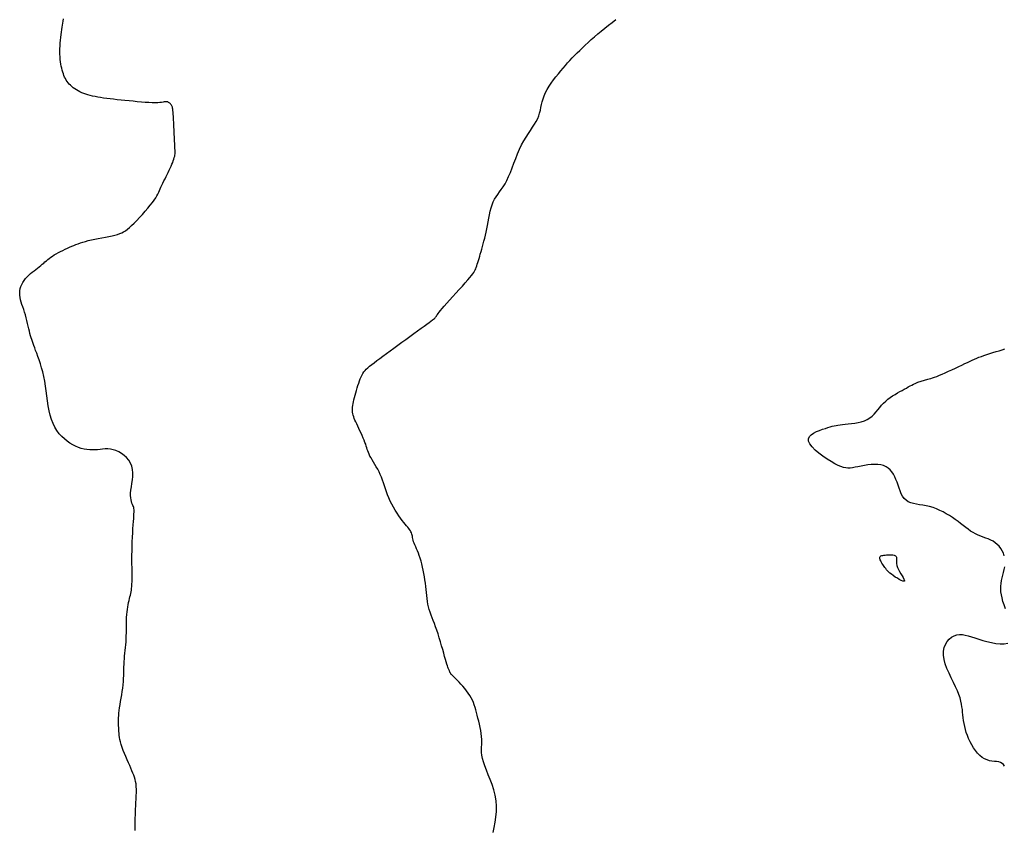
# Model space of a CAD drawing. Header units: millimetres. Extents: x 32690613 to 32693367, y 5343692 to 5344708.
# Tile 34 of 256: x 32692342 to 32692365, y 5343712 to 5343731. Entities that reach past the tile are written whole.
import ezdxf

# ---------------------------------------------------------------- set-up
doc = ezdxf.new("R2010")
doc.units = ezdxf.units.MM
doc.header["$LTSCALE"] = 20
for name, color, linetype in [('02-DGM_HL_494.00', 122, 'Continuous'), ('02-DGM_HL_494.50', 132, 'Continuous'), ('02-DGM_HL_495.00', 142, 'Continuous')]:
    doc.layers.add(name, color=color, linetype=linetype)

msp = doc.modelspace()

# ---------------------------------------------------------------- linework, layer by layer
at = {"layer": '02-DGM_HL_494.00', "elevation": 494, "flags": 128}
for points in [[(32692364.672, 5343718.495), (32692364.652, 5343718.554), (32692364.625, 5343718.611), (32692364.593, 5343718.665), (32692364.556, 5343718.714), (32692364.513, 5343718.758), (32692364.467, 5343718.797), (32692364.417, 5343718.829), (32692364.364, 5343718.857), (32692364.308, 5343718.881), (32692364.251, 5343718.903), (32692364.193, 5343718.924), (32692364.134, 5343718.946), (32692364.075, 5343718.969), (32692364.017, 5343718.996), (32692363.96, 5343719.027), (32692363.904, 5343719.063), (32692363.849, 5343719.102), (32692363.792, 5343719.143), (32692363.736, 5343719.187), (32692363.677, 5343719.232), (32692363.617, 5343719.278), (32692363.554, 5343719.324), (32692363.488, 5343719.37), (32692363.42, 5343719.414), (32692363.349, 5343719.457), (32692363.276, 5343719.497), (32692363.201, 5343719.533), (32692363.125, 5343719.566), (32692363.049, 5343719.595), (32692362.971, 5343719.618), (32692362.894, 5343719.636), (32692362.817, 5343719.65), (32692362.743, 5343719.662), (32692362.671, 5343719.674), (32692362.603, 5343719.689), (32692362.54, 5343719.707), (32692362.484, 5343719.731), (32692362.434, 5343719.764), (32692362.391, 5343719.806), (32692362.355, 5343719.856), (32692362.325, 5343719.914), (32692362.298, 5343719.976), (32692362.274, 5343720.041), (32692362.251, 5343720.108), (32692362.228, 5343720.174), (32692362.204, 5343720.239), (32692362.176, 5343720.3), (32692362.145, 5343720.357), (32692362.11, 5343720.409), (32692362.071, 5343720.455), (32692362.027, 5343720.495), (32692361.977, 5343720.528), (32692361.922, 5343720.554), (32692361.86, 5343720.571), (32692361.792, 5343720.58), (32692361.718, 5343720.582), (32692361.641, 5343720.577), (32692361.563, 5343720.568), (32692361.485, 5343720.556), (32692361.41, 5343720.542), (32692361.338, 5343720.528), (32692361.272, 5343720.515), (32692361.214, 5343720.505), (32692361.16, 5343720.498), (32692361.11, 5343720.496), (32692361.059, 5343720.5), (32692361.007, 5343720.512), (32692360.949, 5343720.531), (32692360.885, 5343720.559), (32692360.811, 5343720.597), (32692360.725, 5343720.646), (32692360.633, 5343720.704), (32692360.539, 5343720.769), (32692360.447, 5343720.838), (32692360.364, 5343720.908), (32692360.294, 5343720.979), (32692360.242, 5343721.047), (32692360.213, 5343721.11), (32692360.21, 5343721.166), (32692360.231, 5343721.215), (32692360.272, 5343721.259), (32692360.326, 5343721.296), (32692360.39, 5343721.329), (32692360.459, 5343721.357), (32692360.529, 5343721.382), (32692360.594, 5343721.403), (32692360.652, 5343721.421), (32692360.703, 5343721.436), (32692360.75, 5343721.45), (32692360.793, 5343721.461), (32692360.837, 5343721.471), (32692360.882, 5343721.479), (32692360.931, 5343721.486), (32692360.986, 5343721.493), (32692361.049, 5343721.498), (32692361.117, 5343721.505), (32692361.19, 5343721.512), (32692361.265, 5343721.522), (32692361.34, 5343721.535), (32692361.414, 5343721.552), (32692361.484, 5343721.575), (32692361.548, 5343721.604), (32692361.606, 5343721.64), (32692361.658, 5343721.681), (32692361.705, 5343721.727), (32692361.749, 5343721.776), (32692361.791, 5343721.827), (32692361.833, 5343721.879), (32692361.875, 5343721.93), (32692361.92, 5343721.979), (32692361.969, 5343722.024), (32692362.02, 5343722.067), (32692362.073, 5343722.106), (32692362.127, 5343722.143), (32692362.183, 5343722.178), (32692362.238, 5343722.21), (32692362.291, 5343722.241), (32692362.344, 5343722.269), (32692362.393, 5343722.297), (32692362.441, 5343722.322), (32692362.485, 5343722.347), (32692362.527, 5343722.369), (32692362.567, 5343722.39), (32692362.604, 5343722.409), (32692362.639, 5343722.426), (32692362.671, 5343722.441), (32692362.7, 5343722.453), (32692362.728, 5343722.464), (32692362.754, 5343722.473), (32692362.778, 5343722.481), (32692362.803, 5343722.488), (32692362.827, 5343722.495), (32692362.851, 5343722.501), (32692362.876, 5343722.507), (32692362.903, 5343722.513), (32692362.932, 5343722.521), (32692362.963, 5343722.529), (32692362.999, 5343722.54), (32692363.038, 5343722.553), (32692363.083, 5343722.569), (32692363.134, 5343722.588), (32692363.192, 5343722.612), (32692363.257, 5343722.64), (32692363.328, 5343722.671), (32692363.403, 5343722.705), (32692363.48, 5343722.74), (32692363.557, 5343722.776), (32692363.633, 5343722.812), (32692363.706, 5343722.847), (32692363.774, 5343722.879), (32692363.835, 5343722.908), (32692363.891, 5343722.934), (32692363.943, 5343722.958), (32692363.994, 5343722.981), (32692364.044, 5343723.002), (32692364.095, 5343723.023), (32692364.15, 5343723.043), (32692364.208, 5343723.064), (32692364.273, 5343723.086), (32692364.342, 5343723.109), (32692364.413, 5343723.131), (32692364.484, 5343723.153), (32692364.554, 5343723.174), (32692364.62, 5343723.194), (32692364.681, 5343723.213)], [(32692364.699, 5343717.288), (32692364.667, 5343717.377), (32692364.64, 5343717.459), (32692364.62, 5343717.536), (32692364.605, 5343717.608), (32692364.595, 5343717.676), (32692364.591, 5343717.741), (32692364.592, 5343717.805), (32692364.599, 5343717.868), (32692364.61, 5343717.931), (32692364.624, 5343717.994), (32692364.64, 5343718.057), (32692364.656, 5343718.12), (32692364.671, 5343718.183), (32692364.683, 5343718.246)], [(32692364.673, 5343713.701), (32692364.651, 5343713.737), (32692364.622, 5343713.766), (32692364.586, 5343713.785), (32692364.544, 5343713.797), (32692364.497, 5343713.805), (32692364.445, 5343713.811), (32692364.391, 5343713.817), (32692364.335, 5343713.827), (32692364.278, 5343713.843), (32692364.222, 5343713.867), (32692364.167, 5343713.901), (32692364.114, 5343713.945), (32692364.063, 5343713.997), (32692364.015, 5343714.056), (32692363.97, 5343714.12), (32692363.929, 5343714.188), (32692363.891, 5343714.258), (32692363.859, 5343714.329), (32692363.83, 5343714.4), (32692363.806, 5343714.47), (32692363.786, 5343714.539), (32692363.77, 5343714.608), (32692363.756, 5343714.675), (32692363.745, 5343714.741), (32692363.736, 5343714.806), (32692363.729, 5343714.869), (32692363.722, 5343714.93), (32692363.716, 5343714.992), (32692363.708, 5343715.054), (32692363.697, 5343715.118), (32692363.683, 5343715.185), (32692363.663, 5343715.257), (32692363.637, 5343715.335), (32692363.603, 5343715.42), (32692363.561, 5343715.512), (32692363.513, 5343715.612), (32692363.462, 5343715.715), (32692363.412, 5343715.821), (32692363.366, 5343715.928), (32692363.327, 5343716.033), (32692363.299, 5343716.135), (32692363.284, 5343716.232), (32692363.285, 5343716.322), (32692363.3, 5343716.404), (32692363.329, 5343716.477), (32692363.368, 5343716.542), (32692363.415, 5343716.596), (32692363.47, 5343716.64), (32692363.529, 5343716.673), (32692363.59, 5343716.694), (32692363.652, 5343716.703), (32692363.716, 5343716.702), (32692363.782, 5343716.691), (32692363.851, 5343716.673), (32692363.925, 5343716.65), (32692364.003, 5343716.624), (32692364.088, 5343716.595), (32692364.179, 5343716.567), (32692364.277, 5343716.541), (32692364.379, 5343716.518), (32692364.481, 5343716.502), (32692364.579, 5343716.493), (32692364.67, 5343716.494), (32692364.749, 5343716.507)]]:
    msp.add_lwpolyline(points, dxfattribs=at)
msp.add_lwpolyline([(32692362.237, 5343718.234), (32692362.258, 5343718.187), (32692362.284, 5343718.137), (32692362.313, 5343718.088), (32692362.341, 5343718.042), (32692362.366, 5343718), (32692362.386, 5343717.965), (32692362.396, 5343717.937), (32692362.395, 5343717.921), (32692362.381, 5343717.916), (32692362.356, 5343717.922), (32692362.321, 5343717.936), (32692362.28, 5343717.958), (32692362.235, 5343717.985), (32692362.188, 5343718.014), (32692362.143, 5343718.045), (32692362.102, 5343718.076), (32692362.066, 5343718.105), (32692362.036, 5343718.132), (32692362.01, 5343718.157), (32692361.988, 5343718.181), (32692361.969, 5343718.205), (32692361.951, 5343718.229), (32692361.935, 5343718.253), (32692361.919, 5343718.277), (32692361.902, 5343718.303), (32692361.885, 5343718.33), (32692361.869, 5343718.357), (32692361.855, 5343718.383), (32692361.844, 5343718.408), (32692361.836, 5343718.431), (32692361.833, 5343718.451), (32692361.836, 5343718.469), (32692361.845, 5343718.483), (32692361.859, 5343718.494), (32692361.878, 5343718.502), (32692361.901, 5343718.508), (32692361.928, 5343718.512), (32692361.956, 5343718.515), (32692361.987, 5343718.516), (32692362.018, 5343718.518), (32692362.049, 5343718.519), (32692362.079, 5343718.519), (32692362.108, 5343718.519), (32692362.135, 5343718.517), (32692362.159, 5343718.513), (32692362.179, 5343718.506), (32692362.195, 5343718.497), (32692362.207, 5343718.483), (32692362.212, 5343718.466), (32692362.214, 5343718.445), (32692362.214, 5343718.419), (32692362.213, 5343718.39), (32692362.213, 5343718.357), (32692362.216, 5343718.319), (32692362.223, 5343718.279)], close=True, dxfattribs=at)
at = {"layer": '02-DGM_HL_494.50', "elevation": 494.5, "flags": 128}
msp.add_lwpolyline([(32692353.022, 5343712.192), (32692353.047, 5343712.305), (32692353.07, 5343712.423), (32692353.087, 5343712.543), (32692353.098, 5343712.666), (32692353.1, 5343712.79), (32692353.091, 5343712.915), (32692353.069, 5343713.039), (32692353.038, 5343713.161), (32692352.999, 5343713.281), (32692352.957, 5343713.397), (32692352.912, 5343713.507), (32692352.87, 5343713.612), (32692352.832, 5343713.709), (32692352.801, 5343713.798), (32692352.78, 5343713.878), (32692352.767, 5343713.95), (32692352.761, 5343714.016), (32692352.76, 5343714.077), (32692352.761, 5343714.136), (32692352.764, 5343714.193), (32692352.766, 5343714.252), (32692352.766, 5343714.312), (32692352.761, 5343714.377), (32692352.753, 5343714.444), (32692352.741, 5343714.514), (32692352.728, 5343714.585), (32692352.712, 5343714.656), (32692352.695, 5343714.727), (32692352.678, 5343714.796), (32692352.661, 5343714.862), (32692352.645, 5343714.925), (32692352.629, 5343714.986), (32692352.612, 5343715.043), (32692352.594, 5343715.099), (32692352.574, 5343715.154), (32692352.551, 5343715.207), (32692352.524, 5343715.26), (32692352.493, 5343715.314), (32692352.458, 5343715.367), (32692352.418, 5343715.421), (32692352.376, 5343715.473), (32692352.333, 5343715.523), (32692352.291, 5343715.571), (32692352.25, 5343715.615), (32692352.212, 5343715.655), (32692352.178, 5343715.689), (32692352.15, 5343715.717), (32692352.126, 5343715.74), (32692352.107, 5343715.759), (32692352.092, 5343715.774), (32692352.08, 5343715.786), (32692352.071, 5343715.795), (32692352.063, 5343715.804), (32692352.057, 5343715.811), (32692352.052, 5343715.819), (32692352.048, 5343715.827), (32692352.043, 5343715.836), (32692352.04, 5343715.844), (32692352.036, 5343715.854), (32692352.032, 5343715.864), (32692352.027, 5343715.876), (32692352.022, 5343715.888), (32692352.017, 5343715.902), (32692352.01, 5343715.918), (32692352.002, 5343715.938), (32692351.993, 5343715.962), (32692351.982, 5343715.993), (32692351.97, 5343716.031), (32692351.955, 5343716.078), (32692351.938, 5343716.134), (32692351.919, 5343716.201), (32692351.898, 5343716.277), (32692351.874, 5343716.36), (32692351.85, 5343716.447), (32692351.824, 5343716.537), (32692351.797, 5343716.627), (32692351.769, 5343716.715), (32692351.741, 5343716.799), (32692351.713, 5343716.878), (32692351.686, 5343716.951), (32692351.659, 5343717.02), (32692351.634, 5343717.085), (32692351.61, 5343717.148), (32692351.588, 5343717.21), (32692351.568, 5343717.271), (32692351.552, 5343717.332), (32692351.538, 5343717.395), (32692351.527, 5343717.459), (32692351.517, 5343717.524), (32692351.51, 5343717.591), (32692351.502, 5343717.659), (32692351.496, 5343717.729), (32692351.488, 5343717.8), (32692351.48, 5343717.872), (32692351.47, 5343717.946), (32692351.459, 5343718.02), (32692351.446, 5343718.095), (32692351.432, 5343718.169), (32692351.416, 5343718.241), (32692351.4, 5343718.311), (32692351.381, 5343718.379), (32692351.362, 5343718.442), (32692351.342, 5343718.502), (32692351.321, 5343718.558), (32692351.3, 5343718.609), (32692351.279, 5343718.658), (32692351.26, 5343718.702), (32692351.242, 5343718.744), (32692351.226, 5343718.783), (32692351.213, 5343718.819), (32692351.203, 5343718.852), (32692351.195, 5343718.884), (32692351.189, 5343718.913), (32692351.183, 5343718.942), (32692351.178, 5343718.968), (32692351.171, 5343718.994), (32692351.163, 5343719.019), (32692351.152, 5343719.044), (32692351.138, 5343719.068), (32692351.121, 5343719.094), (32692351.101, 5343719.12), (32692351.077, 5343719.149), (32692351.05, 5343719.181), (32692351.021, 5343719.217), (32692350.988, 5343719.257), (32692350.953, 5343719.303), (32692350.915, 5343719.354), (32692350.876, 5343719.411), (32692350.836, 5343719.473), (32692350.795, 5343719.538), (32692350.755, 5343719.605), (32692350.717, 5343719.675), (32692350.681, 5343719.745), (32692350.648, 5343719.816), (32692350.619, 5343719.887), (32692350.593, 5343719.956), (32692350.569, 5343720.025), (32692350.547, 5343720.093), (32692350.525, 5343720.159), (32692350.503, 5343720.225), (32692350.479, 5343720.289), (32692350.453, 5343720.351), (32692350.425, 5343720.411), (32692350.394, 5343720.47), (32692350.362, 5343720.527), (32692350.33, 5343720.581), (32692350.298, 5343720.633), (32692350.268, 5343720.682), (32692350.241, 5343720.729), (32692350.217, 5343720.772), (32692350.198, 5343720.812), (32692350.182, 5343720.85), (32692350.168, 5343720.887), (32692350.157, 5343720.923), (32692350.145, 5343720.96), (32692350.133, 5343720.998), (32692350.12, 5343721.039), (32692350.104, 5343721.083), (32692350.085, 5343721.132), (32692350.063, 5343721.183), (32692350.039, 5343721.237), (32692350.014, 5343721.292), (32692349.988, 5343721.347), (32692349.963, 5343721.401), (32692349.938, 5343721.453), (32692349.915, 5343721.503), (32692349.894, 5343721.548), (32692349.876, 5343721.59), (32692349.86, 5343721.629), (32692349.847, 5343721.666), (32692349.836, 5343721.702), (32692349.828, 5343721.737), (32692349.822, 5343721.772), (32692349.819, 5343721.808), (32692349.819, 5343721.845), (32692349.822, 5343721.884), (32692349.827, 5343721.924), (32692349.834, 5343721.966), (32692349.843, 5343722.011), (32692349.853, 5343722.057), (32692349.865, 5343722.106), (32692349.879, 5343722.158), (32692349.893, 5343722.211), (32692349.909, 5343722.267), (32692349.925, 5343722.323), (32692349.943, 5343722.379), (32692349.96, 5343722.434), (32692349.979, 5343722.486), (32692349.997, 5343722.535), (32692350.017, 5343722.58), (32692350.036, 5343722.62), (32692350.057, 5343722.656), (32692350.079, 5343722.689), (32692350.105, 5343722.721), (32692350.134, 5343722.753), (32692350.169, 5343722.785), (32692350.209, 5343722.82), (32692350.256, 5343722.858), (32692350.31, 5343722.9), (32692350.371, 5343722.947), (32692350.439, 5343722.998), (32692350.512, 5343723.052), (32692350.591, 5343723.11), (32692350.674, 5343723.17), (32692350.76, 5343723.233), (32692350.85, 5343723.298), (32692350.942, 5343723.365), (32692351.036, 5343723.432), (32692351.128, 5343723.499), (32692351.217, 5343723.564), (32692351.302, 5343723.626), (32692351.381, 5343723.684), (32692351.453, 5343723.736), (32692351.514, 5343723.781), (32692351.566, 5343723.818), (32692351.607, 5343723.849), (32692351.639, 5343723.874), (32692351.665, 5343723.894), (32692351.685, 5343723.911), (32692351.7, 5343723.925), (32692351.712, 5343723.938), (32692351.722, 5343723.951), (32692351.732, 5343723.964), (32692351.743, 5343723.98), (32692351.757, 5343723.999), (32692351.774, 5343724.023), (32692351.796, 5343724.052), (32692351.826, 5343724.089), (32692351.863, 5343724.134), (32692351.91, 5343724.189), (32692351.967, 5343724.254), (32692352.033, 5343724.328), (32692352.103, 5343724.406), (32692352.177, 5343724.488), (32692352.251, 5343724.569), (32692352.322, 5343724.648), (32692352.387, 5343724.721), (32692352.445, 5343724.786), (32692352.492, 5343724.841), (32692352.53, 5343724.886), (32692352.559, 5343724.925), (32692352.582, 5343724.958), (32692352.6, 5343724.987), (32692352.615, 5343725.015), (32692352.627, 5343725.043), (32692352.638, 5343725.073), (32692352.649, 5343725.107), (32692352.662, 5343725.144), (32692352.674, 5343725.185), (32692352.688, 5343725.229), (32692352.702, 5343725.276), (32692352.717, 5343725.325), (32692352.732, 5343725.377), (32692352.748, 5343725.432), (32692352.764, 5343725.488), (32692352.781, 5343725.547), (32692352.798, 5343725.608), (32692352.815, 5343725.671), (32692352.831, 5343725.737), (32692352.848, 5343725.806), (32692352.864, 5343725.877), (32692352.879, 5343725.952), (32692352.894, 5343726.03), (32692352.908, 5343726.11), (32692352.923, 5343726.191), (32692352.939, 5343726.272), (32692352.956, 5343726.351), (32692352.976, 5343726.427), (32692352.999, 5343726.499), (32692353.026, 5343726.566), (32692353.057, 5343726.626), (32692353.091, 5343726.683), (32692353.129, 5343726.737), (32692353.169, 5343726.792), (32692353.21, 5343726.848), (32692353.252, 5343726.909), (32692353.295, 5343726.977), (32692353.336, 5343727.054), (32692353.377, 5343727.141), (32692353.418, 5343727.237), (32692353.458, 5343727.34), (32692353.498, 5343727.446), (32692353.54, 5343727.554), (32692353.582, 5343727.662), (32692353.627, 5343727.766), (32692353.674, 5343727.866), (32692353.724, 5343727.958), (32692353.775, 5343728.043), (32692353.826, 5343728.122), (32692353.877, 5343728.197), (32692353.924, 5343728.267), (32692353.969, 5343728.335), (32692354.007, 5343728.4), (32692354.04, 5343728.464), (32692354.065, 5343728.527), (32692354.084, 5343728.591), (32692354.1, 5343728.655), (32692354.113, 5343728.719), (32692354.127, 5343728.784), (32692354.142, 5343728.85), (32692354.161, 5343728.917), (32692354.186, 5343728.987), (32692354.219, 5343729.057), (32692354.257, 5343729.129), (32692354.302, 5343729.202), (32692354.35, 5343729.274), (32692354.402, 5343729.346), (32692354.456, 5343729.417), (32692354.51, 5343729.486), (32692354.565, 5343729.552), (32692354.618, 5343729.615), (32692354.67, 5343729.675), (32692354.722, 5343729.734), (32692354.774, 5343729.791), (32692354.827, 5343729.848), (32692354.881, 5343729.904), (32692354.938, 5343729.961), (32692354.997, 5343730.019), (32692355.058, 5343730.078), (32692355.123, 5343730.139), (32692355.191, 5343730.202), (32692355.261, 5343730.265), (32692355.334, 5343730.329), (32692355.41, 5343730.394), (32692355.488, 5343730.459), (32692355.569, 5343730.525), (32692355.652, 5343730.591), (32692355.736, 5343730.656), (32692355.819, 5343730.721)], dxfattribs=at)
at = {"layer": '02-DGM_HL_495.00', "elevation": 495, "flags": 128}
msp.add_lwpolyline([(32692344.867, 5343712.237), (32692344.868, 5343712.295), (32692344.868, 5343712.352), (32692344.869, 5343712.408), (32692344.869, 5343712.464), (32692344.87, 5343712.523), (32692344.871, 5343712.585), (32692344.874, 5343712.65), (32692344.877, 5343712.721), (32692344.881, 5343712.796), (32692344.885, 5343712.872), (32692344.889, 5343712.95), (32692344.892, 5343713.027), (32692344.894, 5343713.101), (32692344.894, 5343713.172), (32692344.891, 5343713.238), (32692344.886, 5343713.297), (32692344.877, 5343713.351), (32692344.866, 5343713.401), (32692344.852, 5343713.45), (32692344.835, 5343713.498), (32692344.816, 5343713.546), (32692344.794, 5343713.598), (32692344.769, 5343713.654), (32692344.742, 5343713.715), (32692344.713, 5343713.781), (32692344.683, 5343713.85), (32692344.653, 5343713.92), (32692344.624, 5343713.992), (32692344.597, 5343714.062), (32692344.572, 5343714.129), (32692344.551, 5343714.194), (32692344.534, 5343714.253), (32692344.521, 5343714.308), (32692344.511, 5343714.359), (32692344.504, 5343714.407), (32692344.499, 5343714.453), (32692344.495, 5343714.496), (32692344.493, 5343714.539), (32692344.491, 5343714.58), (32692344.49, 5343714.622), (32692344.488, 5343714.665), (32692344.488, 5343714.708), (32692344.488, 5343714.754), (32692344.489, 5343714.802), (32692344.492, 5343714.854), (32692344.497, 5343714.91), (32692344.504, 5343714.97), (32692344.513, 5343715.035), (32692344.524, 5343715.105), (32692344.536, 5343715.178), (32692344.548, 5343715.253), (32692344.561, 5343715.33), (32692344.573, 5343715.407), (32692344.583, 5343715.483), (32692344.592, 5343715.557), (32692344.599, 5343715.629), (32692344.603, 5343715.699), (32692344.606, 5343715.766), (32692344.608, 5343715.832), (32692344.609, 5343715.897), (32692344.611, 5343715.961), (32692344.613, 5343716.024), (32692344.616, 5343716.086), (32692344.62, 5343716.149), (32692344.626, 5343716.212), (32692344.633, 5343716.276), (32692344.639, 5343716.34), (32692344.646, 5343716.404), (32692344.653, 5343716.47), (32692344.658, 5343716.537), (32692344.662, 5343716.605), (32692344.665, 5343716.675), (32692344.667, 5343716.745), (32692344.668, 5343716.816), (32692344.668, 5343716.887), (32692344.669, 5343716.957), (32692344.67, 5343717.025), (32692344.673, 5343717.092), (32692344.677, 5343717.156), (32692344.682, 5343717.217), (32692344.689, 5343717.276), (32692344.698, 5343717.331), (32692344.707, 5343717.383), (32692344.717, 5343717.432), (32692344.727, 5343717.479), (32692344.738, 5343717.522), (32692344.748, 5343717.563), (32692344.757, 5343717.601), (32692344.765, 5343717.638), (32692344.773, 5343717.675), (32692344.78, 5343717.713), (32692344.785, 5343717.754), (32692344.79, 5343717.8), (32692344.793, 5343717.851), (32692344.795, 5343717.91), (32692344.796, 5343717.976), (32692344.796, 5343718.051), (32692344.796, 5343718.132), (32692344.795, 5343718.22), (32692344.794, 5343718.312), (32692344.793, 5343718.409), (32692344.793, 5343718.509), (32692344.795, 5343718.611), (32692344.798, 5343718.715), (32692344.801, 5343718.819), (32692344.806, 5343718.921), (32692344.812, 5343719.02), (32692344.817, 5343719.114), (32692344.823, 5343719.201), (32692344.828, 5343719.279), (32692344.833, 5343719.347), (32692344.837, 5343719.404), (32692344.84, 5343719.452), (32692344.842, 5343719.49), (32692344.842, 5343719.522), (32692344.841, 5343719.549), (32692344.838, 5343719.573), (32692344.833, 5343719.596), (32692344.825, 5343719.618), (32692344.815, 5343719.642), (32692344.804, 5343719.669), (32692344.792, 5343719.699), (32692344.781, 5343719.734), (32692344.772, 5343719.773), (32692344.765, 5343719.818), (32692344.762, 5343719.87), (32692344.764, 5343719.928), (32692344.771, 5343719.995), (32692344.782, 5343720.068), (32692344.793, 5343720.145), (32692344.804, 5343720.226), (32692344.811, 5343720.307), (32692344.812, 5343720.389), (32692344.806, 5343720.468), (32692344.789, 5343720.543), (32692344.76, 5343720.613), (32692344.72, 5343720.677), (32692344.671, 5343720.735), (32692344.616, 5343720.786), (32692344.556, 5343720.83), (32692344.492, 5343720.867), (32692344.427, 5343720.895), (32692344.363, 5343720.916), (32692344.301, 5343720.928), (32692344.241, 5343720.933), (32692344.182, 5343720.933), (32692344.125, 5343720.93), (32692344.068, 5343720.924), (32692344.01, 5343720.917), (32692343.952, 5343720.912), (32692343.892, 5343720.91), (32692343.831, 5343720.912), (32692343.768, 5343720.919), (32692343.704, 5343720.93), (32692343.639, 5343720.947), (32692343.574, 5343720.968), (32692343.508, 5343720.995), (32692343.443, 5343721.028), (32692343.378, 5343721.066), (32692343.315, 5343721.11), (32692343.253, 5343721.161), (32692343.194, 5343721.218), (32692343.137, 5343721.281), (32692343.085, 5343721.351), (32692343.038, 5343721.428), (32692342.996, 5343721.512), (32692342.96, 5343721.603), (32692342.93, 5343721.701), (32692342.906, 5343721.806), (32692342.887, 5343721.915), (32692342.87, 5343722.027), (32692342.855, 5343722.141), (32692342.841, 5343722.255), (32692342.825, 5343722.368), (32692342.807, 5343722.479), (32692342.785, 5343722.586), (32692342.761, 5343722.688), (32692342.734, 5343722.785), (32692342.706, 5343722.876), (32692342.678, 5343722.962), (32692342.65, 5343723.042), (32692342.623, 5343723.114), (32692342.599, 5343723.18), (32692342.577, 5343723.238), (32692342.557, 5343723.29), (32692342.54, 5343723.337), (32692342.524, 5343723.382), (32692342.51, 5343723.425), (32692342.497, 5343723.468), (32692342.484, 5343723.513), (32692342.47, 5343723.562), (32692342.457, 5343723.615), (32692342.443, 5343723.672), (32692342.429, 5343723.733), (32692342.414, 5343723.796), (32692342.398, 5343723.86), (32692342.381, 5343723.924), (32692342.364, 5343723.989), (32692342.345, 5343724.051), (32692342.326, 5343724.112), (32692342.306, 5343724.171), (32692342.287, 5343724.228), (32692342.27, 5343724.283), (32692342.255, 5343724.336), (32692342.244, 5343724.389), (32692342.237, 5343724.44), (32692342.235, 5343724.491), (32692342.24, 5343724.541), (32692342.25, 5343724.59), (32692342.265, 5343724.638), (32692342.286, 5343724.685), (32692342.31, 5343724.731), (32692342.339, 5343724.775), (32692342.37, 5343724.817), (32692342.405, 5343724.857), (32692342.442, 5343724.895), (32692342.481, 5343724.93), (32692342.521, 5343724.964), (32692342.562, 5343724.997), (32692342.602, 5343725.028), (32692342.642, 5343725.058), (32692342.68, 5343725.087), (32692342.716, 5343725.115), (32692342.75, 5343725.143), (32692342.782, 5343725.17), (32692342.812, 5343725.197), (32692342.843, 5343725.224), (32692342.875, 5343725.25), (32692342.907, 5343725.277), (32692342.943, 5343725.303), (32692342.982, 5343725.33), (32692343.024, 5343725.356), (32692343.07, 5343725.383), (32692343.119, 5343725.409), (32692343.169, 5343725.435), (32692343.221, 5343725.461), (32692343.273, 5343725.486), (32692343.324, 5343725.51), (32692343.374, 5343725.533), (32692343.422, 5343725.554), (32692343.47, 5343725.575), (32692343.517, 5343725.594), (32692343.566, 5343725.613), (32692343.618, 5343725.631), (32692343.673, 5343725.648), (32692343.733, 5343725.665), (32692343.798, 5343725.682), (32692343.87, 5343725.699), (32692343.947, 5343725.715), (32692344.027, 5343725.731), (32692344.108, 5343725.747), (32692344.189, 5343725.763), (32692344.266, 5343725.779), (32692344.339, 5343725.795), (32692344.405, 5343725.81), (32692344.463, 5343725.826), (32692344.514, 5343725.842), (32692344.56, 5343725.861), (32692344.603, 5343725.883), (32692344.646, 5343725.909), (32692344.689, 5343725.941), (32692344.735, 5343725.98), (32692344.785, 5343726.027), (32692344.842, 5343726.081), (32692344.903, 5343726.143), (32692344.967, 5343726.21), (32692345.032, 5343726.28), (32692345.096, 5343726.351), (32692345.156, 5343726.421), (32692345.212, 5343726.488), (32692345.261, 5343726.55), (32692345.301, 5343726.606), (32692345.334, 5343726.656), (32692345.361, 5343726.702), (32692345.383, 5343726.744), (32692345.403, 5343726.785), (32692345.42, 5343726.824), (32692345.437, 5343726.864), (32692345.455, 5343726.905), (32692345.476, 5343726.949), (32692345.498, 5343726.995), (32692345.522, 5343727.042), (32692345.547, 5343727.091), (32692345.572, 5343727.141), (32692345.597, 5343727.19), (32692345.621, 5343727.239), (32692345.645, 5343727.288), (32692345.667, 5343727.335), (32692345.687, 5343727.38), (32692345.705, 5343727.424), (32692345.722, 5343727.465), (32692345.736, 5343727.505), (32692345.749, 5343727.541), (32692345.759, 5343727.575), (32692345.767, 5343727.605), (32692345.772, 5343727.633), (32692345.776, 5343727.659), (32692345.777, 5343727.686), (32692345.777, 5343727.714), (32692345.776, 5343727.747), (32692345.774, 5343727.786), (32692345.771, 5343727.833), (32692345.767, 5343727.89), (32692345.764, 5343727.958), (32692345.76, 5343728.035), (32692345.756, 5343728.117), (32692345.752, 5343728.202), (32692345.748, 5343728.287), (32692345.745, 5343728.369), (32692345.741, 5343728.445), (32692345.738, 5343728.512), (32692345.735, 5343728.568), (32692345.731, 5343728.614), (32692345.728, 5343728.65), (32692345.724, 5343728.679), (32692345.72, 5343728.703), (32692345.715, 5343728.722), (32692345.708, 5343728.739), (32692345.7, 5343728.754), (32692345.691, 5343728.77), (32692345.681, 5343728.785), (32692345.669, 5343728.8), (32692345.656, 5343728.813), (32692345.641, 5343728.825), (32692345.626, 5343728.835), (32692345.61, 5343728.843), (32692345.593, 5343728.847), (32692345.575, 5343728.848), (32692345.555, 5343728.847), (32692345.531, 5343728.843), (32692345.504, 5343728.839), (32692345.47, 5343728.834), (32692345.43, 5343728.829), (32692345.382, 5343728.826), (32692345.325, 5343728.824), (32692345.257, 5343728.825), (32692345.181, 5343728.829), (32692345.098, 5343728.834), (32692345.009, 5343728.841), (32692344.916, 5343728.849), (32692344.822, 5343728.859), (32692344.728, 5343728.868), (32692344.635, 5343728.878), (32692344.545, 5343728.887), (32692344.458, 5343728.896), (32692344.375, 5343728.905), (32692344.295, 5343728.914), (32692344.219, 5343728.923), (32692344.147, 5343728.933), (32692344.078, 5343728.943), (32692344.013, 5343728.954), (32692343.952, 5343728.965), (32692343.895, 5343728.977), (32692343.84, 5343728.99), (32692343.789, 5343729.004), (32692343.741, 5343729.02), (32692343.695, 5343729.036), (32692343.651, 5343729.054), (32692343.609, 5343729.074), (32692343.568, 5343729.095), (32692343.529, 5343729.118), (32692343.492, 5343729.142), (32692343.457, 5343729.168), (32692343.424, 5343729.195), (32692343.393, 5343729.223), (32692343.365, 5343729.252), (32692343.339, 5343729.281), (32692343.315, 5343729.312), (32692343.295, 5343729.344), (32692343.276, 5343729.377), (32692343.259, 5343729.411), (32692343.243, 5343729.447), (32692343.23, 5343729.485), (32692343.217, 5343729.525), (32692343.205, 5343729.568), (32692343.194, 5343729.612), (32692343.184, 5343729.659), (32692343.175, 5343729.709), (32692343.167, 5343729.761), (32692343.16, 5343729.815), (32692343.155, 5343729.872), (32692343.152, 5343729.931), (32692343.152, 5343729.992), (32692343.153, 5343730.056), (32692343.156, 5343730.121), (32692343.16, 5343730.186), (32692343.166, 5343730.252), (32692343.173, 5343730.316), (32692343.18, 5343730.379), (32692343.187, 5343730.438), (32692343.194, 5343730.494), (32692343.201, 5343730.546), (32692343.208, 5343730.595), (32692343.215, 5343730.642), (32692343.223, 5343730.689), (32692343.232, 5343730.737)], dxfattribs=at)

doc.saveas('drawing.dxf')
